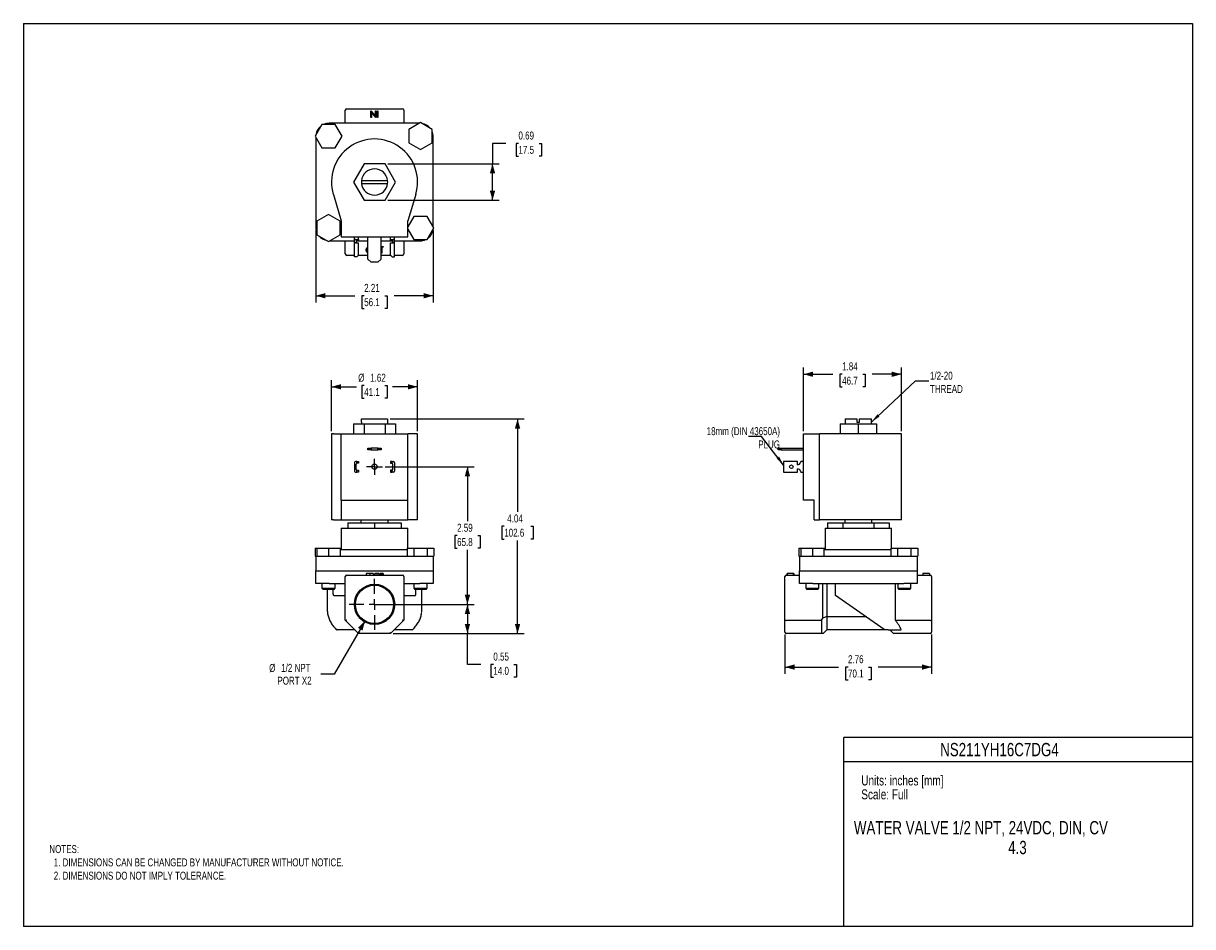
# Model space of a CAD drawing. Header units: inches. Extents: x 0 to 22, y 0 to 17.
import ezdxf
from ezdxf.enums import TextEntityAlignment as Align

# ---------------------------------------------------------------- set-up
doc = ezdxf.new("R2010")
doc.units = ezdxf.units.IN
doc.header["$MEASUREMENT"] = 0
doc.linetypes.add('SLD-Center', pattern=[0.75, 0.6, -0.05, 0.05, -0.05])
doc.linetypes.add('SLD-Solid', pattern=[0])
doc.layers.add('CENTER', color=40, linetype='SLD-Center')
doc.layers.add('SLD-DEFPOINTS', color=7, linetype='Continuous')
doc.layers.add('DIMENSIONS', color=140, linetype='SLD-Solid', lineweight=25)
doc.layers.add('TEXT', color=140, linetype='SLD-Solid', lineweight=25)
doc.styles.add('SLDTEXTSTYLE0', font='TXT', dxfattribs={"width": 0.75})
doc.dimstyles.new('SLDDIMSTYLE0', dxfattribs={"dimtxt": 0.15, "dimasz": 0.18, "dimexe": 0, "dimexo": 0.0625, "dimgap": 0.0375, "dimtad": 0, "dimtih": 1, "dimtoh": 1, "dimrnd": 1e-09, "dimzin": 12, "dimdsep": 46, "dimtxsty": 'SLDTEXTSTYLE0', "dimsah": 1, "dimcen": 0.09, "dimadec": 0, "dimazin": 3, "dimtfac": 1, "dimtofl": 0, "dimtmove": 0, "dimatfit": 3, "dimfxl": 0, "dimfrac": 2, "dimtolj": 1, "dimtzin": 12, "dimarcsym": 0})
doc.dimstyles.new('SLDDIMSTYLE1', dxfattribs={"dimtxt": 0.15, "dimasz": 0.18, "dimexe": 0, "dimexo": 0.0625, "dimgap": 0.0375, "dimtad": 0, "dimtih": 1, "dimtoh": 1, "dimrnd": 1e-09, "dimdsep": 46, "dimtxsty": 'SLDTEXTSTYLE0', "dimsah": 1, "dimcen": 0.09, "dimadec": 0, "dimazin": 2, "dimtfac": 1, "dimtofl": 0, "dimtmove": 0, "dimatfit": 3, "dimfxl": 0, "dimfrac": 2, "dimtolj": 1, "dimtzin": 12, "dimarcsym": 0})
doc.dimstyles.new('SLDDIMSTYLE2', dxfattribs={"dimtxt": 0.15, "dimasz": 0.18, "dimexe": 0, "dimexo": 0.0625, "dimgap": 0.0375, "dimtad": 0, "dimtih": 1, "dimtoh": 1, "dimrnd": 1e-09, "dimzin": 12, "dimdsep": 46, "dimtxsty": 'SLDTEXTSTYLE0', "dimsah": 1, "dimcen": 0, "dimadec": 0, "dimazin": 3, "dimtfac": 1, "dimtofl": 0, "dimtmove": 0, "dimatfit": 3, "dimfxl": 0, "dimfrac": 2, "dimtolj": 1, "dimtzin": 12, "dimarcsym": 0})
doc.dimstyles.new('SLDDIMSTYLE3', dxfattribs={"dimtxt": 0.18, "dimasz": 0.18, "dimexe": 0, "dimexo": 0.0625, "dimgap": 0, "dimtad": 0, "dimtih": 1, "dimtoh": 1, "dimdec": 0, "dimrnd": 1e-09, "dimzin": 0, "dimdsep": 46, "dimtxsty": 'Standard', "dimsah": 1, "dimcen": 0.09, "dimadec": 0, "dimazin": 0, "dimtfac": 0.18, "dimtdec": 0, "dimtofl": 0, "dimtmove": 0, "dimatfit": 3, "dimfxl": 0, "dimfrac": 2, "dimtolj": 1, "dimtzin": 0, "dimarcsym": 0})

# ---------------------------------------------------------------- blocks, each defined once
blk = doc.blocks.new('SW_NOTE_0')
at = {"layer": 'TEXT', "color": 0, "insert": (0, 0.242), "char_height": 0.1875, "attachment_point": 1, "style": 'SLDTEXTSTYLE0'}
blk.add_mtext('Scale: Full', dxfattribs=at)
blk = doc.blocks.new('SW_NOTE_0_1')
at = {"layer": 'TEXT', "color": 0, "insert": (0, 0.242), "char_height": 0.1875, "attachment_point": 1, "style": 'SLDTEXTSTYLE0'}
blk.add_mtext('Units: inches [mm]', dxfattribs=at)
blk = doc.blocks.new('Block1')
at = {"color": 140, "linetype": 'SLD-Solid', "lineweight": 18}
blk.add_line((22, 0), (22, 3.56), dxfattribs=at)
at = {"layer": 'TEXT'}
for p, q in [((22, 3.56), (15.44, 3.56)), ((15.44, 0), (15.44, 3.56)), ((15.44, 3.11), (22, 3.11)), ((22, 0), (15.44, 0))]:
    blk.add_line(p, q, dxfattribs=at)
for name, p in [('SW_NOTE_0_1', (15.766, 2.603)), ('SW_NOTE_0', (15.766, 2.341))]:
    blk.add_blockref(name, p, dxfattribs=at)
at = {"layer": 'TEXT', "color": 140, "style": 'SLDTEXTSTYLE0', "width": 0.75}
for tag, p in [('AUTOATTR1', (18.691, 3.451)), ('AUTOATTR0_0', (18.737, 1.981)), ('AUTOATTR0_1', (18.752, 1.609))]:
    blk.add_attdef(tag, text='', height=0.25, dxfattribs=at).set_placement(p, align=Align.TOP_CENTER)
blk = doc.blocks.new('_D')
at = {"layer": 'DIMENSIONS'}
for p, q in [((6.904, 9.555), (9.423, 9.555)), ((9.298, 9.555), (9.298, 7.805)), ((9.048, 7.534), (9.003, 7.534)), ((9.003, 7.534), (9.003, 7.295)), ((9.547, 7.534), (9.593, 7.534)), ((9.593, 7.534), (9.593, 7.295)), ((9.003, 7.295), (9.048, 7.295)), ((9.298, 5.515), (9.298, 7.265)), ((9.593, 7.295), (9.547, 7.295)), ((6.958, 5.515), (9.423, 5.515))]:
    blk.add_line(p, q, dxfattribs=at)
for points in [[(9.298, 9.555), (9.248, 9.375), (9.348, 9.375)], [(9.298, 5.515), (9.348, 5.695), (9.248, 5.695)]]:
    blk.add_solid(points, dxfattribs=at)
at = {"layer": 'DIMENSIONS', "char_height": 0.15, "attachment_point": 1, "style": 'SLDTEXTSTYLE0'}
for s, insert in [('4.04', (9.104, 7.757)), ('102.6', (9.048, 7.489))]:
    blk.add_mtext(s, dxfattribs=dict(at, insert=insert))
blk = doc.blocks.new('_D_1')
at = {"layer": 'DIMENSIONS'}
for p, q in [((6.807, 8.655), (8.48, 8.655)), ((8.355, 8.655), (8.355, 7.63)), ((8.161, 7.359), (8.115, 7.359)), ((8.115, 7.359), (8.115, 7.12)), ((8.549, 7.359), (8.594, 7.359)), ((8.594, 7.359), (8.594, 7.12)), ((8.115, 7.12), (8.161, 7.12)), ((8.355, 6.065), (8.355, 7.09)), ((8.594, 7.12), (8.549, 7.12)), ((6.657, 6.065), (8.48, 6.065))]:
    blk.add_line(p, q, dxfattribs=at)
for points in [[(8.355, 8.655), (8.305, 8.475), (8.405, 8.475)], [(8.355, 6.065), (8.405, 6.245), (8.305, 6.245)]]:
    blk.add_solid(points, dxfattribs=at)
at = {"layer": 'DIMENSIONS', "char_height": 0.15, "attachment_point": 1, "style": 'SLDTEXTSTYLE0'}
for s, insert in [('2.59', (8.161, 7.582)), ('65.8', (8.161, 7.314))]:
    blk.add_mtext(s, dxfattribs=dict(at, insert=insert))
blk = doc.blocks.new('_D_2')
at = {"layer": 'DIMENSIONS'}
for p, q in [((7.137, 6.065), (8.48, 6.065)), ((8.355, 6.065), (8.355, 5.515)), ((6.958, 5.515), (8.48, 5.515)), ((8.355, 4.934), (8.355, 5.515)), ((8.605, 4.934), (8.355, 4.934)), ((8.843, 4.933), (8.797, 4.933)), ((8.797, 4.933), (8.797, 4.695)), ((9.231, 4.933), (9.276, 4.933)), ((9.276, 4.933), (9.276, 4.695)), ((8.797, 4.695), (8.843, 4.695)), ((9.276, 4.695), (9.231, 4.695))]:
    blk.add_line(p, q, dxfattribs=at)
for points in [[(8.355, 6.065), (8.305, 5.885), (8.405, 5.885)], [(8.355, 5.515), (8.405, 5.695), (8.305, 5.695)]]:
    blk.add_solid(points, dxfattribs=at)
at = {"layer": 'DIMENSIONS', "char_height": 0.15, "attachment_point": 1, "style": 'SLDTEXTSTYLE0'}
for s, insert in [('0.55', (8.843, 5.157)), ('14.0', (8.843, 4.889))]:
    blk.add_mtext(s, dxfattribs=dict(at, insert=insert))
blk = doc.blocks.new('_D_3')
at = {"layer": 'DIMENSIONS'}
for p, q in [((5.797, 9.325), (5.797, 10.285)), ((5.797, 10.16), (6.27, 10.16)), ((6.413, 10.182), (6.368, 10.182)), ((6.368, 10.182), (6.368, 9.944)), ((6.801, 10.182), (6.847, 10.182)), ((6.847, 10.182), (6.847, 9.944)), ((7.417, 10.16), (6.945, 10.16)), ((7.417, 9.325), (7.417, 10.285)), ((6.368, 9.944), (6.413, 9.944)), ((6.847, 9.944), (6.801, 9.944))]:
    blk.add_line(p, q, dxfattribs=at)
for points in [[(5.797, 10.16), (5.977, 10.11), (5.977, 10.21)], [(7.417, 10.16), (7.237, 10.21), (7.237, 10.11)]]:
    blk.add_solid(points, dxfattribs=at)
at = {"layer": 'DIMENSIONS', "char_height": 0.15, "attachment_point": 1, "style": 'SLDTEXTSTYLE0'}
for s, insert in [('%%c', (6.3, 10.406)), ('1.62', (6.526, 10.406)), ('41.1', (6.413, 10.137))]:
    blk.add_mtext(s, dxfattribs=dict(at, insert=insert))
blk = doc.blocks.new('_D_4')
at = {"layer": 'DIMENSIONS'}
for p, q in [((6.428, 5.753), (5.848, 4.75)), ((5.848, 4.75), (5.598, 4.75))]:
    blk.add_line(p, q, dxfattribs=at)
blk.add_solid([(6.428, 5.753), (6.294, 5.623), (6.381, 5.573)], dxfattribs=at)
at = {"layer": 'DIMENSIONS', "char_height": 0.15, "attachment_point": 1, "style": 'SLDTEXTSTYLE0'}
for s, insert in [('%%c', (4.625, 4.943)), ('1/2 NPT', (4.851, 4.945)), ('PORT X2', (4.78, 4.704))]:
    blk.add_mtext(s, dxfattribs=dict(at, insert=insert))
blk = doc.blocks.new('SW_CENTERMARKSYMBOL_0')
at = {"layer": 'CENTER', "color": 0}
for p, q in [((0, 0.2), (0, 0.4795)), ((-0.2, 0), (-0.4795, 0)), ((0, 0), (-0.1, 0)), ((0, 0), (0, 0.1)), ((0, 0), (0, -0.1)), ((0, 0), (0.1, 0)), ((0.2, 0), (0.4795, 0)), ((0, -0.2), (0, -0.4795))]:
    blk.add_line(p, q, dxfattribs=at)
blk = doc.blocks.new('SW_CENTERMARKSYMBOL_1')
at = {"layer": 'CENTER', "color": 0}
for p, q in [((-0.1, 0), (-0.15, 0)), ((0, 0), (-0.1, 0)), ((0, 0.1), (0, 0.15)), ((0, 0), (0, 0.1)), ((0, 0), (0, -0.1)), ((0, 0), (0.1, 0)), ((0.1, 0), (0.15, 0)), ((0, -0.1), (0, -0.15))]:
    blk.add_line(p, q, dxfattribs=at)
blk = doc.blocks.new('_D_5')
at = {"layer": 'DIMENSIONS'}
for p, q in [((14.33, 5.495), (14.33, 4.76)), ((17.09, 5.495), (17.09, 4.76)), ((14.33, 4.885), (15.339, 4.885)), ((15.516, 4.884), (15.47, 4.884)), ((15.47, 4.884), (15.47, 4.646)), ((15.904, 4.884), (15.95, 4.884)), ((15.95, 4.884), (15.95, 4.646)), ((17.09, 4.885), (16.081, 4.885)), ((15.47, 4.646), (15.516, 4.646)), ((15.95, 4.646), (15.904, 4.646))]:
    blk.add_line(p, q, dxfattribs=at)
for points in [[(14.33, 4.885), (14.51, 4.835), (14.51, 4.935)], [(17.09, 4.885), (16.91, 4.935), (16.91, 4.835)]]:
    blk.add_solid(points, dxfattribs=at)
at = {"layer": 'DIMENSIONS', "char_height": 0.15, "attachment_point": 1, "style": 'SLDTEXTSTYLE0'}
for s, insert in [('2.76', (15.516, 5.108)), ('70.1', (15.516, 4.839))]:
    blk.add_mtext(s, dxfattribs=dict(at, insert=insert))
blk = doc.blocks.new('_D_6')
at = {"layer": 'DIMENSIONS'}
for p, q in [((14.68, 9.325), (14.68, 10.521)), ((14.68, 10.396), (15.229, 10.396)), ((15.406, 10.395), (15.36, 10.395)), ((15.36, 10.395), (15.36, 10.157)), ((15.794, 10.395), (15.84, 10.395)), ((15.84, 10.395), (15.84, 10.157)), ((16.52, 10.396), (15.971, 10.396)), ((16.52, 9.325), (16.52, 10.521)), ((15.36, 10.157), (15.406, 10.157)), ((15.84, 10.157), (15.794, 10.157))]:
    blk.add_line(p, q, dxfattribs=at)
for points in [[(14.68, 10.396), (14.86, 10.346), (14.86, 10.446)], [(16.52, 10.396), (16.34, 10.446), (16.34, 10.346)]]:
    blk.add_solid(points, dxfattribs=at)
at = {"layer": 'DIMENSIONS', "char_height": 0.15, "attachment_point": 1, "style": 'SLDTEXTSTYLE0'}
for s, insert in [('1.84', (15.406, 10.619)), ('46.7', (15.406, 10.35))]:
    blk.add_mtext(s, dxfattribs=dict(at, insert=insert))
blk = doc.blocks.new('_D_7')
at = {"layer": 'DIMENSIONS'}
for p, q in [((5.502, 13.109), (5.502, 11.749)), ((7.712, 13.109), (7.712, 11.749)), ((5.502, 11.874), (6.236, 11.874)), ((6.413, 11.873), (6.368, 11.873)), ((6.368, 11.873), (6.368, 11.635)), ((6.801, 11.873), (6.847, 11.873)), ((6.847, 11.873), (6.847, 11.635)), ((7.712, 11.874), (6.978, 11.874)), ((6.368, 11.635), (6.413, 11.635)), ((6.847, 11.635), (6.801, 11.635))]:
    blk.add_line(p, q, dxfattribs=at)
for points in [[(5.502, 11.874), (5.682, 11.824), (5.682, 11.924)], [(7.712, 11.874), (7.532, 11.924), (7.532, 11.824)]]:
    blk.add_solid(points, dxfattribs=at)
at = {"layer": 'DIMENSIONS', "char_height": 0.15, "attachment_point": 1, "style": 'SLDTEXTSTYLE0'}
for s, insert in [('2.21', (6.413, 12.097)), ('56.1', (6.413, 11.828))]:
    blk.add_mtext(s, dxfattribs=dict(at, insert=insert))
blk = doc.blocks.new('_D_8')
at = {"layer": 'DIMENSIONS'}
for p, q in [((9.077, 14.741), (8.827, 14.741)), ((8.827, 14.741), (8.827, 14.358)), ((9.315, 14.74), (9.269, 14.74)), ((9.269, 14.74), (9.269, 14.502)), ((9.703, 14.74), (9.749, 14.74)), ((9.749, 14.74), (9.749, 14.502)), ((6.856, 14.358), (8.952, 14.358)), ((8.827, 13.67), (8.827, 14.358)), ((9.269, 14.502), (9.315, 14.502)), ((9.749, 14.502), (9.703, 14.502)), ((6.856, 13.67), (8.952, 13.67))]:
    blk.add_line(p, q, dxfattribs=at)
for points in [[(8.827, 14.358), (8.777, 14.178), (8.877, 14.178)], [(8.827, 13.67), (8.877, 13.85), (8.777, 13.85)]]:
    blk.add_solid(points, dxfattribs=at)
at = {"layer": 'DIMENSIONS', "char_height": 0.15, "attachment_point": 1, "style": 'SLDTEXTSTYLE0'}
for s, insert in [('0.69', (9.315, 14.964)), ('17.5', (9.315, 14.695))]:
    blk.add_mtext(s, dxfattribs=dict(at, insert=insert))

msp = doc.modelspace()

# ---------------------------------------------------------------- linework, layer by layer
at = {"color": 7, "linetype": 'SLD-Solid'}
for p, q in [((0, 17), (0, 0)), ((0, 17), (22, 17)), ((22, 17), (22, 0)), ((22, 0), (0, 0))]:
    msp.add_line(p, q, dxfattribs=at)
for p, q in [((6.056, 15.119), (6.056, 15.364)), ((6.086, 15.394), (7.128, 15.394)), ((6.538, 15.229), (6.538, 15.354)), ((6.538, 15.354), (6.54, 15.354)), ((6.549, 15.229), (6.538, 15.229)), ((6.54, 15.354), (6.623, 15.256)), ((6.631, 15.229), (6.549, 15.327)), ((6.549, 15.327), (6.549, 15.229)), ((6.623, 15.354), (6.634, 15.354)), ((6.623, 15.256), (6.623, 15.354)), ((6.634, 15.229), (6.631, 15.229)), ((6.634, 15.354), (6.634, 15.229)), ((6.661, 15.354), (6.672, 15.354)), ((6.661, 15.229), (6.661, 15.354)), ((6.672, 15.229), (6.661, 15.229)), ((6.672, 15.354), (6.672, 15.229)), ((7.158, 15.364), (7.158, 15.119)), ((5.616, 15.098), (5.49, 14.879)), ((5.869, 15.098), (5.616, 15.098)), ((7.45, 15.119), (5.752, 15.119)), ((5.995, 14.879), (5.869, 15.098)), ((7.472, 15.132), (7.254, 15.005)), ((7.254, 15.005), (7.254, 14.753)), ((7.691, 15.005), (7.472, 15.132)), ((7.691, 14.753), (7.691, 15.005)), ((5.49, 14.879), (5.616, 14.66)), ((5.502, 14.857), (5.502, 13.159)), ((5.869, 14.66), (5.995, 14.879)), ((7.254, 14.753), (7.472, 14.626)), ((7.472, 14.626), (7.691, 14.753)), ((7.712, 13.171), (7.712, 14.869)), ((5.616, 14.66), (5.869, 14.66)), ((6.409, 14.358), (6.21, 14.014)), ((6.806, 14.358), (6.409, 14.358)), ((7.004, 14.014), (6.806, 14.358)), ((6.21, 14.014), (6.409, 13.67)), ((6.854, 14.039), (6.361, 14.039)), ((6.361, 13.989), (6.854, 13.989)), ((6.806, 13.67), (7.004, 14.014)), ((5.832, 13.779), (5.982, 13.284)), ((6.409, 13.67), (6.806, 13.67)), ((7.382, 13.779), (7.232, 13.284)), ((5.742, 13.402), (5.524, 13.275)), ((5.524, 13.275), (5.524, 13.023)), ((5.961, 13.275), (5.742, 13.402)), ((5.961, 13.023), (5.961, 13.275)), ((5.982, 13.284), (5.982, 12.984)), ((7.346, 13.368), (7.232, 13.171)), ((7.232, 12.984), (7.232, 13.284)), ((7.599, 13.368), (7.346, 13.368)), ((7.725, 13.149), (7.599, 13.368)), ((5.524, 13.023), (5.742, 12.896)), ((5.742, 12.896), (5.961, 13.023)), ((5.982, 12.984), (7.232, 12.984)), ((6.232, 12.928), (6.232, 12.984)), ((6.307, 12.93), (6.307, 12.984)), ((6.482, 12.564), (6.482, 12.984)), ((6.732, 12.564), (6.732, 12.984)), ((6.907, 12.93), (6.907, 12.984)), ((6.982, 12.928), (6.982, 12.984)), ((7.232, 13.127), (7.346, 12.93)), ((7.599, 12.93), (7.725, 13.149)), ((5.764, 12.909), (6.232, 12.909)), ((6.056, 12.664), (6.056, 12.909)), ((6.232, 12.87), (6.232, 12.928)), ((6.232, 12.609), (6.232, 12.87)), ((6.247, 12.87), (6.232, 12.87)), ((6.247, 12.93), (6.307, 12.93)), ((6.247, 12.87), (6.307, 12.87)), ((6.264, 12.909), (6.482, 12.909)), ((6.264, 12.907), (6.264, 12.87)), ((6.307, 12.921), (6.279, 12.921)), ((6.307, 12.93), (6.307, 12.921)), ((6.307, 12.639), (6.307, 12.87)), ((6.732, 12.909), (6.95, 12.909)), ((6.732, 12.799), (6.771, 12.799)), ((6.771, 12.786), (6.744, 12.786)), ((6.744, 12.786), (6.744, 12.674)), ((6.771, 12.799), (6.771, 12.786)), ((6.907, 12.93), (6.967, 12.93)), ((6.907, 12.921), (6.907, 12.93)), ((6.935, 12.921), (6.907, 12.921)), ((6.907, 12.639), (6.907, 12.87)), ((6.907, 12.87), (6.967, 12.87)), ((6.95, 12.87), (6.95, 12.907)), ((6.982, 12.87), (6.967, 12.87)), ((6.982, 12.87), (6.982, 12.928)), ((6.982, 12.909), (7.462, 12.909)), ((6.982, 12.609), (6.982, 12.87)), ((7.158, 12.909), (7.158, 12.664)), ((7.346, 12.93), (7.599, 12.93)), ((6.232, 12.634), (6.086, 12.634)), ((6.247, 12.609), (6.232, 12.609)), ((6.277, 12.609), (6.247, 12.609)), ((6.277, 12.609), (6.307, 12.639)), ((6.482, 12.634), (6.302, 12.634)), ((6.482, 12.564), (6.542, 12.504)), ((6.672, 12.504), (6.732, 12.564)), ((6.744, 12.674), (6.732, 12.674)), ((6.912, 12.634), (6.732, 12.634)), ((6.937, 12.609), (6.907, 12.639)), ((6.937, 12.609), (6.967, 12.609)), ((6.967, 12.609), (6.982, 12.609)), ((7.128, 12.634), (6.982, 12.634)), ((6.672, 12.504), (6.542, 12.504)), ((6.21, 9.461), (6.21, 9.275)), ((6.21, 9.461), (6.409, 9.461)), ((6.359, 9.495), (6.359, 9.461)), ((6.359, 9.495), (6.361, 9.495)), ((6.361, 9.555), (6.854, 9.555)), ((6.361, 9.495), (6.361, 9.555)), ((6.409, 9.461), (6.409, 9.275)), ((6.409, 9.461), (6.806, 9.461)), ((6.806, 9.461), (6.806, 9.275)), ((6.806, 9.461), (7.004, 9.461)), ((6.854, 9.555), (6.854, 9.495)), ((6.854, 9.495), (6.855, 9.495)), ((6.855, 9.461), (6.855, 9.495)), ((7.004, 9.461), (7.004, 9.275)), ((15.366, 9.461), (15.366, 9.275)), ((15.366, 9.461), (15.71, 9.461)), ((15.462, 9.555), (15.462, 9.461)), ((15.462, 9.555), (15.685, 9.555)), ((15.685, 9.555), (15.685, 9.495)), ((15.685, 9.495), (15.735, 9.495)), ((15.71, 9.461), (15.71, 9.275)), ((15.71, 9.461), (16.054, 9.461)), ((15.735, 9.495), (15.735, 9.555)), ((15.735, 9.555), (15.958, 9.555)), ((15.958, 9.461), (15.958, 9.555)), ((16.054, 9.461), (16.054, 9.275)), ((5.797, 9.275), (5.797, 7.655)), ((5.832, 9.275), (5.797, 9.275)), ((5.832, 9.275), (5.982, 9.275)), ((5.982, 8.025), (5.982, 9.275)), ((5.982, 9.275), (7.232, 9.275)), ((7.232, 8.025), (7.232, 9.275)), ((7.382, 9.275), (7.232, 9.275)), ((7.417, 9.275), (7.382, 9.275)), ((7.417, 7.655), (7.417, 9.275)), ((14.68, 8.025), (14.68, 9.275)), ((14.68, 9.275), (14.98, 9.275)), ((14.98, 7.655), (14.98, 9.275)), ((15.475, 9.275), (14.98, 9.275)), ((16.52, 9.275), (15.475, 9.275)), ((16.52, 7.655), (16.52, 9.275)), ((6.482, 8.973), (6.482, 9.005)), ((6.482, 9.005), (6.542, 9.005)), ((6.542, 8.973), (6.482, 8.973)), ((6.542, 9.005), (6.542, 8.973)), ((6.672, 9.005), (6.542, 9.005)), ((6.542, 8.973), (6.672, 8.973)), ((6.672, 8.973), (6.672, 9.005)), ((6.672, 9.005), (6.732, 9.005)), ((6.732, 8.973), (6.672, 8.973)), ((6.732, 9.005), (6.732, 8.973)), ((14.2, 8.973), (14.2, 9.005)), ((14.2, 9.005), (14.26, 9.005)), ((14.26, 8.973), (14.2, 8.973)), ((14.26, 9.005), (14.26, 8.973)), ((14.26, 9.005), (14.68, 9.005)), ((14.26, 8.973), (14.68, 8.973)), ((6.232, 8.738), (6.232, 8.571)), ((6.277, 8.753), (6.247, 8.753)), ((6.264, 8.603), (6.264, 8.706)), ((6.277, 8.721), (6.277, 8.753)), ((6.277, 8.753), (6.307, 8.753)), ((6.277, 8.556), (6.277, 8.588)), ((6.307, 8.721), (6.279, 8.721)), ((6.279, 8.588), (6.307, 8.588)), ((6.307, 8.753), (6.307, 8.721)), ((6.307, 8.588), (6.307, 8.556)), ((6.907, 8.753), (6.907, 8.721)), ((6.937, 8.753), (6.907, 8.753)), ((6.907, 8.721), (6.935, 8.721)), ((6.907, 8.588), (6.907, 8.556)), ((6.935, 8.588), (6.907, 8.588)), ((6.937, 8.721), (6.937, 8.753)), ((6.937, 8.753), (6.967, 8.753)), ((6.937, 8.556), (6.937, 8.588)), ((6.95, 8.603), (6.95, 8.706)), ((6.982, 8.738), (6.982, 8.571)), ((14.305, 8.753), (14.305, 8.738)), ((14.566, 8.753), (14.305, 8.753)), ((14.305, 8.738), (14.305, 8.571)), ((14.566, 8.738), (14.566, 8.753)), ((14.566, 8.693), (14.566, 8.738)), ((14.566, 8.571), (14.566, 8.616)), ((14.68, 8.753), (14.626, 8.753)), ((6.247, 8.556), (6.277, 8.556)), ((6.307, 8.556), (6.277, 8.556)), ((6.907, 8.556), (6.937, 8.556)), ((6.967, 8.556), (6.937, 8.556)), ((14.305, 8.571), (14.305, 8.556)), ((14.305, 8.556), (14.566, 8.556)), ((14.566, 8.556), (14.566, 8.571)), ((14.626, 8.556), (14.68, 8.556)), ((5.982, 8.025), (7.232, 8.025)), ((5.982, 8.025), (5.982, 7.655)), ((7.232, 7.655), (7.232, 8.025)), ((14.88, 8.025), (14.68, 8.025)), ((14.88, 7.655), (14.88, 8.025)), ((5.832, 7.655), (5.797, 7.655)), ((5.832, 7.655), (5.982, 7.655)), ((5.982, 7.655), (7.232, 7.655)), ((5.982, 7.497), (5.982, 7.097)), ((5.982, 7.497), (7.232, 7.497)), ((6.107, 7.597), (6.107, 7.497)), ((6.107, 7.597), (6.607, 7.597)), ((6.351, 7.655), (6.351, 7.597)), ((6.607, 7.597), (6.607, 7.497)), ((6.607, 7.597), (7.107, 7.597)), ((6.863, 7.597), (6.863, 7.655)), ((7.107, 7.597), (7.107, 7.497)), ((7.382, 7.655), (7.232, 7.655)), ((7.232, 7.122), (7.232, 7.497)), ((7.417, 7.655), (7.382, 7.655)), ((14.88, 7.655), (14.98, 7.655)), ((15.475, 7.655), (14.98, 7.655)), ((15.085, 7.497), (15.085, 7.097)), ((15.085, 7.497), (16.335, 7.497)), ((15.133, 7.597), (15.133, 7.497)), ((15.133, 7.597), (15.421, 7.597)), ((15.421, 7.597), (15.421, 7.497)), ((15.421, 7.597), (15.999, 7.597)), ((15.454, 7.655), (15.454, 7.597)), ((16.52, 7.655), (15.475, 7.655)), ((15.966, 7.597), (15.966, 7.655)), ((15.999, 7.597), (15.999, 7.497)), ((15.999, 7.597), (16.288, 7.597)), ((16.288, 7.597), (16.288, 7.497)), ((16.335, 7.122), (16.335, 7.497)), ((5.49, 7.122), (5.49, 6.972)), ((5.49, 7.122), (5.524, 7.122)), ((5.524, 7.122), (5.524, 6.972)), ((5.524, 7.122), (5.742, 7.122)), ((5.742, 7.122), (5.742, 6.972)), ((5.742, 7.122), (5.961, 7.122)), ((5.961, 7.122), (5.961, 6.972)), ((5.961, 7.122), (5.982, 7.122)), ((5.982, 7.097), (5.961, 7.076)), ((5.982, 7.097), (7.22, 7.097)), ((7.22, 7.122), (7.22, 6.972)), ((7.22, 7.122), (7.346, 7.122)), ((7.346, 7.122), (7.346, 6.972)), ((7.346, 7.122), (7.599, 7.122)), ((7.599, 7.122), (7.599, 6.972)), ((7.599, 7.122), (7.725, 7.122)), ((7.725, 7.122), (7.725, 6.972)), ((14.593, 7.122), (14.593, 6.972)), ((14.593, 7.122), (14.626, 7.122)), ((14.626, 7.122), (14.626, 6.972)), ((14.626, 7.122), (14.845, 7.122)), ((14.845, 7.122), (14.845, 6.972)), ((14.845, 7.122), (15.064, 7.122)), ((15.064, 7.122), (15.085, 7.122)), ((15.064, 7.122), (15.064, 6.972)), ((15.085, 7.097), (15.064, 7.076)), ((15.085, 7.097), (16.323, 7.097)), ((16.323, 7.122), (16.323, 6.972)), ((16.323, 7.122), (16.449, 7.122)), ((16.449, 7.122), (16.449, 6.972)), ((16.449, 7.122), (16.701, 7.122)), ((16.701, 7.122), (16.701, 6.972)), ((16.701, 7.122), (16.828, 7.122)), ((16.828, 7.122), (16.828, 6.972)), ((5.49, 6.972), (5.502, 6.972)), ((5.502, 6.972), (5.502, 6.696)), ((5.502, 6.972), (5.524, 6.972)), ((5.524, 6.972), (5.556, 6.972)), ((5.556, 6.972), (5.716, 6.972)), ((5.716, 6.972), (5.742, 6.972)), ((5.742, 6.972), (5.764, 6.972)), ((5.764, 6.972), (7.462, 6.972)), ((7.462, 6.972), (7.563, 6.972)), ((7.563, 6.972), (7.599, 6.972)), ((7.599, 6.972), (7.618, 6.972)), ((7.618, 6.972), (7.71, 6.972)), ((7.71, 6.972), (7.725, 6.972)), ((7.712, 6.972), (7.712, 6.696)), ((14.593, 6.972), (14.605, 6.972)), ((14.605, 6.972), (14.605, 6.696)), ((14.605, 6.972), (14.626, 6.972)), ((14.626, 6.972), (14.659, 6.972)), ((14.659, 6.972), (14.819, 6.972)), ((14.819, 6.972), (14.845, 6.972)), ((14.845, 6.972), (14.867, 6.972)), ((14.867, 6.972), (16.565, 6.972)), ((16.565, 6.972), (16.666, 6.972)), ((16.666, 6.972), (16.701, 6.972)), ((16.701, 6.972), (16.72, 6.972)), ((16.72, 6.972), (16.812, 6.972)), ((16.812, 6.972), (16.828, 6.972)), ((16.815, 6.972), (16.815, 6.696)), ((5.502, 6.46), (5.502, 6.696)), ((5.502, 6.696), (5.752, 6.696)), ((5.502, 6.696), (5.752, 6.696)), ((5.752, 6.696), (7.462, 6.696)), ((5.752, 6.696), (7.462, 6.696)), ((6.086, 6.617), (7.128, 6.617)), ((6.45, 6.647), (6.45, 6.617)), ((6.516, 6.647), (6.516, 6.617)), ((6.582, 6.647), (6.582, 6.617)), ((6.607, 6.647), (6.607, 6.617)), ((6.61, 6.647), (6.61, 6.617)), ((6.649, 6.647), (6.649, 6.617)), ((6.687, 6.647), (6.687, 6.617)), ((6.705, 6.647), (6.705, 6.617)), ((6.732, 6.647), (6.705, 6.647)), ((6.744, 6.647), (6.732, 6.647)), ((6.732, 6.647), (6.732, 6.617)), ((6.744, 6.647), (6.744, 6.617)), ((6.771, 6.647), (6.744, 6.647)), ((6.771, 6.647), (6.771, 6.617)), ((7.462, 6.696), (7.712, 6.696)), ((7.462, 6.696), (7.712, 6.696)), ((7.712, 6.696), (7.712, 6.46)), ((14.36, 6.617), (14.605, 6.617)), ((14.367, 6.647), (14.367, 6.617)), ((14.368, 6.647), (14.367, 6.647)), ((14.37, 6.647), (14.37, 6.617)), ((14.482, 6.647), (14.37, 6.647)), ((14.482, 6.647), (14.482, 6.617)), ((14.495, 6.647), (14.482, 6.647)), ((14.495, 6.647), (14.495, 6.617)), ((14.498, 6.647), (14.497, 6.647)), ((14.498, 6.647), (14.498, 6.617)), ((14.605, 6.46), (14.605, 6.696)), ((14.605, 6.696), (14.855, 6.696)), ((14.605, 6.696), (14.855, 6.696)), ((14.855, 6.696), (16.565, 6.696)), ((14.855, 6.696), (16.565, 6.696)), ((16.565, 6.696), (16.815, 6.696)), ((16.565, 6.696), (16.815, 6.696)), ((16.815, 6.696), (16.815, 6.46)), ((16.815, 6.617), (17.06, 6.617)), ((16.925, 6.647), (16.925, 6.617)), ((17.05, 6.647), (16.925, 6.647)), ((17.05, 6.647), (17.05, 6.617)), ((5.752, 6.46), (5.502, 6.46)), ((5.618, 6.46), (5.618, 6.367)), ((5.752, 6.46), (6.056, 6.46)), ((5.866, 6.367), (5.866, 6.46)), ((6.056, 5.765), (6.056, 6.587)), ((7.158, 6.587), (7.158, 5.765)), ((7.158, 6.46), (7.462, 6.46)), ((7.348, 6.46), (7.348, 6.367)), ((7.712, 6.46), (7.462, 6.46)), ((7.596, 6.367), (7.596, 6.46)), ((14.33, 5.777), (14.33, 6.587)), ((14.855, 6.46), (14.605, 6.46)), ((14.721, 6.46), (14.721, 6.367)), ((14.855, 6.46), (16.565, 6.46)), ((14.969, 6.367), (14.969, 6.46)), ((15.044, 5.803), (15.044, 6.46)), ((15.12, 6.46), (15.12, 5.835)), ((15.28, 6.257), (15.28, 6.46)), ((16.409, 5.765), (16.409, 6.46)), ((16.451, 6.46), (16.451, 6.367)), ((16.815, 6.46), (16.565, 6.46)), ((16.699, 6.367), (16.699, 6.46)), ((17.09, 6.587), (17.09, 5.777)), ((5.618, 6.367), (5.638, 6.347)), ((5.618, 6.367), (5.866, 6.367)), ((5.846, 6.347), (5.638, 6.347)), ((5.717, 6.347), (5.717, 5.966)), ((5.828, 6.257), (5.828, 6.347)), ((5.846, 6.347), (5.866, 6.367)), ((5.853, 6.23), (6.056, 6.23)), ((7.158, 6.23), (7.362, 6.23)), ((7.348, 6.367), (7.368, 6.347)), ((7.348, 6.367), (7.596, 6.367)), ((7.576, 6.347), (7.368, 6.347)), ((7.387, 6.257), (7.387, 6.347)), ((7.497, 5.966), (7.497, 6.347)), ((7.576, 6.347), (7.596, 6.367)), ((14.721, 6.367), (14.741, 6.347)), ((14.721, 6.367), (14.969, 6.367)), ((14.949, 6.347), (14.741, 6.347)), ((14.949, 6.347), (14.969, 6.367)), ((16.194, 5.59), (15.28, 6.23)), ((16.451, 6.367), (16.471, 6.347)), ((16.451, 6.367), (16.699, 6.367)), ((16.679, 6.347), (16.471, 6.347)), ((16.679, 6.347), (16.699, 6.367)), ((6.056, 5.765), (6.086, 5.777)), ((6.306, 5.515), (6.056, 5.765)), ((7.158, 5.765), (6.908, 5.515)), ((7.128, 5.777), (7.158, 5.765)), ((14.33, 5.545), (14.33, 5.777)), ((14.36, 5.765), (15.02, 5.765)), ((15.02, 5.769), (15.044, 5.803)), ((15.02, 5.769), (15.02, 5.765)), ((15.02, 5.765), (15.02, 5.515)), ((15.12, 5.835), (15.044, 5.803)), ((15.12, 5.835), (15.12, 5.585)), ((15.12, 5.835), (15.845, 5.835)), ((16.409, 5.765), (17.06, 5.765)), ((17.09, 5.777), (17.09, 5.545)), ((6.236, 5.585), (5.899, 5.585)), ((6.319, 5.545), (6.306, 5.515)), ((6.908, 5.515), (6.306, 5.515)), ((6.896, 5.545), (6.908, 5.515)), ((7.316, 5.585), (6.978, 5.585)), ((15.02, 5.515), (14.36, 5.515)), ((15.05, 5.515), (15.02, 5.515)), ((15.12, 5.585), (15.05, 5.515)), ((16.212, 5.585), (15.12, 5.585)), ((16.273, 5.585), (16.519, 5.585)), ((16.37, 5.515), (16.3, 5.585)), ((17.06, 5.515), (16.37, 5.515))]:
    msp.add_line(p, q)
for centre, radius in [((6.607, 8.655), 0.05), ((14.45, 8.655), 0.0335), ((6.607, 6.065), 0.379), ((6.607, 6.065), 0.36)]:
    msp.add_circle(centre, radius)
for centre, radius, start, end in [((6.086, 15.364), 0.03, 90, 180), ((7.128, 15.364), 0.03, 0, 90), ((5.752, 14.869), 0.25, 128.3789, 171.6211), ((5.752, 14.869), 0.25, 90, 113.7943), ((7.462, 14.869), 0.25, 38.3789, 81.6211), ((7.462, 14.869), 0.25, 0, 23.7943), ((6.607, 14.014), 0.81, 343.1245, 196.8755), ((6.607, 14.014), 0.248, 5.7856, 174.2144), ((6.607, 14.014), 0.248, 174.2144, 185.7856), ((6.607, 14.014), 0.248, 185.7856, 354.2144), ((6.607, 14.014), 0.248, 354.2144, 5.7856), ((5.752, 13.159), 0.25, 180, 203.7943), ((5.752, 13.159), 0.25, 218.3789, 261.6211), ((7.462, 13.159), 0.25, 308.3789, 351.6211), ((7.462, 13.159), 0.25, 270, 293.7943), ((6.086, 12.664), 0.03, 180, 270), ((7.128, 12.664), 0.03, 270, 0), ((6.247, 8.738), 0.015, 90, 180), ((6.279, 8.706), 0.015, 97.6623, 180), ((6.279, 8.603), 0.015, 180, 262.3377), ((6.279, 8.706), 0.015, 90, 97.6623), ((6.279, 8.603), 0.015, 262.3377, 270), ((6.935, 8.706), 0.015, 82.3377, 90), ((6.935, 8.603), 0.015, 270, 277.6623), ((6.935, 8.706), 0.015, 0, 82.3377), ((6.935, 8.603), 0.015, 277.6623, 0), ((6.967, 8.738), 0.015, 0, 90), ((14.566, 8.753), 0.06, 270, 345.5225), ((14.566, 8.556), 0.06, 14.4775, 90), ((6.247, 8.571), 0.015, 180, 270), ((6.967, 8.571), 0.015, 270, 0), ((6.086, 6.587), 0.03, 90, 180), ((7.128, 6.587), 0.03, 0, 90), ((14.36, 6.587), 0.03, 90, 180), ((17.06, 6.587), 0.03, 0, 90), ((15.71, 5.214), 0.89, 24.6361, 38.2505), ((14.36, 5.545), 0.03, 180, 270), ((17.06, 5.545), 0.03, 270, 0)]:
    msp.add_arc(centre, radius, start, end)
for centre, major_axis, ratio, start_param, end_param in [((6.607, 5.966), (0.89, 0), 0.676605, 3.134091, 3.141593), ((6.607, 5.966), (0.89, 0), 0.676605, 6.212047, 6.351587), ((14.36, 5.777), (0.03, 0), 0.414214, 3.141593, 4.712389), ((17.06, 5.777), (0.03, 0), 0.414214, 4.712389, 6.283185)]:
    msp.add_ellipse(centre, major_axis=major_axis, ratio=ratio, start_param=start_param, end_param=end_param)
for points, knots in [([(6.247, 12.93), (6.243, 12.93), (6.239, 12.93), (6.234, 12.93), (6.232, 12.929), (6.232, 12.928)], [0, 0, 0, 0, 0.5, 0.5, 1, 1, 1, 1]), ([(6.279, 12.921), (6.277, 12.921), (6.275, 12.92), (6.271, 12.919), (6.269, 12.918), (6.265, 12.914), (6.264, 12.911), (6.264, 12.907)], [0, 0, 0, 0, 0.25, 0.25, 0.5, 0.5, 1, 1, 1, 1]), ([(6.45, 12.736), (6.451, 12.745), (6.454, 12.764), (6.468, 12.784), (6.479, 12.79), (6.482, 12.792)], [0, 0, 0, 0, 0.423817, 0.847429, 1, 1, 1, 1]), ([(6.482, 12.776), (6.479, 12.775), (6.471, 12.769), (6.463, 12.754), (6.462, 12.742), (6.461, 12.736)], [0, 0, 0, 0, 0.220908, 0.610375, 1, 1, 1, 1]), ([(6.95, 12.907), (6.95, 12.911), (6.949, 12.914), (6.946, 12.918), (6.944, 12.919), (6.94, 12.92), (6.938, 12.921), (6.935, 12.921)], [0, 0, 0, 0, 0.5, 0.5, 0.75, 0.75, 1, 1, 1, 1]), ([(6.982, 12.928), (6.982, 12.929), (6.981, 12.93), (6.975, 12.93), (6.971, 12.93), (6.967, 12.93)], [0, 0, 0, 0, 0.5, 0.5, 1, 1, 1, 1]), ([(6.482, 12.68), (6.481, 12.68), (6.475, 12.683), (6.464, 12.695), (6.452, 12.713), (6.451, 12.728), (6.45, 12.736)], [0, 0, 0, 0, 0.042966, 0.328452, 0.664164, 1, 1, 1, 1]), ([(6.461, 12.736), (6.462, 12.728), (6.465, 12.713), (6.475, 12.699), (6.482, 12.695), (6.482, 12.695)], [0, 0, 0, 0, 0.489078, 0.978584, 1, 1, 1, 1]), ([(14.624, 8.738), (14.625, 8.742), (14.626, 8.746), (14.626, 8.752), (14.626, 8.753), (14.626, 8.753)], [0, 0, 0, 0, 0.5, 0.5, 1, 1, 1, 1]), ([(14.626, 8.556), (14.626, 8.556), (14.626, 8.558), (14.626, 8.563), (14.625, 8.567), (14.624, 8.571)], [0, 0, 0, 0, 0.5, 0.5, 1, 1, 1, 1]), ([(6.516, 6.647), (6.514, 6.647), (6.509, 6.647), (6.503, 6.647), (6.497, 6.647), (6.491, 6.647), (6.485, 6.647), (6.479, 6.647), (6.474, 6.647), (6.469, 6.647), (6.465, 6.647), (6.461, 6.647), (6.458, 6.647), (6.455, 6.647), (6.453, 6.647), (6.451, 6.647), (6.45, 6.647), (6.45, 6.647), (6.45, 6.647)], [0, 0, 0, 0, 0.065819, 0.129747, 0.192072, 0.253459, 0.31457, 0.37628, 0.439026, 0.503267, 0.567493, 0.629705, 0.691, 0.751452, 0.812004, 0.87315, 0.935635, 1, 1, 1, 1]), ([(6.582, 6.647), (6.582, 6.647), (6.581, 6.647), (6.581, 6.647), (6.579, 6.647), (6.577, 6.647), (6.574, 6.647), (6.571, 6.647), (6.567, 6.647), (6.563, 6.647), (6.558, 6.647), (6.553, 6.647), (6.547, 6.647), (6.541, 6.647), (6.536, 6.647), (6.529, 6.647), (6.523, 6.647), (6.518, 6.647), (6.516, 6.647)], [0, 0, 0, 0, 0.065227, 0.128569, 0.19032, 0.251378, 0.312388, 0.373789, 0.436431, 0.500567, 0.564687, 0.627136, 0.688455, 0.749246, 0.810155, 0.871671, 0.934773, 1, 1, 1, 1]), ([(6.649, 6.647), (6.647, 6.647), (6.645, 6.647), (6.642, 6.647), (6.638, 6.647), (6.635, 6.647), (6.632, 6.647), (6.629, 6.647), (6.626, 6.647), (6.623, 6.647), (6.621, 6.647), (6.619, 6.647), (6.617, 6.647), (6.615, 6.647), (6.613, 6.647), (6.612, 6.647), (6.61, 6.647), (6.61, 6.647), (6.61, 6.647)], [0, 0, 0, 0, 0.0711745, 0.1396441, 0.2063172, 0.2713732, 0.3354181, 0.3980763, 0.4606079, 0.5229695, 0.5847157, 0.6448949, 0.7042906, 0.7629982, 0.8210874, 0.8801039, 0.9393885, 1, 1, 1, 1]), ([(6.687, 6.647), (6.687, 6.647), (6.687, 6.647), (6.687, 6.647), (6.687, 6.647), (6.687, 6.647), (6.686, 6.647), (6.686, 6.647), (6.685, 6.647), (6.684, 6.647), (6.683, 6.647), (6.682, 6.647), (6.681, 6.647), (6.68, 6.647), (6.678, 6.647), (6.676, 6.647), (6.674, 6.647), (6.672, 6.647), (6.669, 6.647), (6.667, 6.647), (6.664, 6.647), (6.661, 6.647), (6.658, 6.647), (6.655, 6.647), (6.652, 6.647), (6.65, 6.647), (6.649, 6.647)], [0, 0, 0, 0, 0.054858, 0.1070588, 0.1569784, 0.2039923, 0.2484915, 0.2904833, 0.330489, 0.3678859, 0.4038581, 0.4400093, 0.476295, 0.5127923, 0.5504848, 0.5883811, 0.6276453, 0.6679795, 0.7084328, 0.7486023, 0.7890878, 0.8294612, 0.870371, 0.9122142, 0.9555466, 1, 1, 1, 1]), ([(5.828, 6.257), (5.828, 6.25), (5.83, 6.243), (5.837, 6.236), (5.84, 6.234), (5.846, 6.231), (5.849, 6.23), (5.853, 6.23)], [0, 0, 0, 0, 0.5, 0.5, 0.75, 0.75, 1, 1, 1, 1]), ([(7.362, 6.23), (7.365, 6.23), (7.369, 6.231), (7.375, 6.234), (7.378, 6.236), (7.382, 6.241), (7.384, 6.244), (7.386, 6.25), (7.387, 6.253), (7.387, 6.257)], [0, 0, 0, 0, 0.25, 0.25, 0.5, 0.5, 0.75, 0.75, 1, 1, 1, 1]), ([(15.28, 6.23), (15.28, 6.23), (15.28, 6.231), (15.28, 6.234), (15.28, 6.236), (15.28, 6.241), (15.28, 6.244), (15.28, 6.25), (15.28, 6.253), (15.28, 6.257)], [0, 0, 0, 0, 0.25, 0.25, 0.5, 0.5, 0.75, 0.75, 1, 1, 1, 1]), ([(5.718, 5.971), (5.717, 5.968), (5.717, 5.953), (5.719, 5.925), (5.724, 5.886), (5.732, 5.847), (5.744, 5.81), (5.759, 5.772), (5.777, 5.736), (5.799, 5.7), (5.823, 5.666), (5.85, 5.633), (5.874, 5.606), (5.891, 5.59), (5.897, 5.585)], [0, 0, 0, 0, 0.017862, 0.11316, 0.208334, 0.303284, 0.397917, 0.492128, 0.585796, 0.678789, 0.77097, 0.862201, 0.952354, 1, 1, 1, 1]), ([(7.318, 5.585), (7.324, 5.591), (7.342, 5.608), (7.368, 5.636), (7.394, 5.669), (7.418, 5.704), (7.439, 5.739), (7.457, 5.776), (7.472, 5.813), (7.483, 5.851), (7.491, 5.887), (7.494, 5.91), (7.495, 5.92)], [0, 0, 0, 0, 0.065279, 0.16769, 0.271452, 0.376426, 0.482457, 0.589373, 0.696994, 0.805145, 0.913662, 1, 1, 1, 1]), ([(5.899, 5.585), (5.898, 5.585), (5.896, 5.585), (5.897, 5.585), (5.897, 5.585)], [0, 0, 0, 0, 0.834235, 1, 1, 1, 1]), ([(5.899, 5.585), (5.9, 5.585), (5.902, 5.585), (5.905, 5.587), (5.907, 5.588), (5.909, 5.59)], [0, 0, 0, 0, 0.5, 0.5, 1, 1, 1, 1]), ([(7.316, 5.585), (7.314, 5.585), (7.313, 5.585), (7.309, 5.587), (7.308, 5.588), (7.306, 5.59)], [0, 0, 0, 0, 0.5, 0.5, 1, 1, 1, 1]), ([(16.212, 5.585), (16.208, 5.585), (16.205, 5.585), (16.2, 5.587), (16.197, 5.588), (16.194, 5.59)], [0, 0, 0, 0, 0.5, 0.5, 1, 1, 1, 1]), ([(16.273, 5.585), (16.265, 5.585), (16.255, 5.585), (16.239, 5.585), (16.234, 5.585), (16.226, 5.585), (16.223, 5.585), (16.217, 5.585), (16.214, 5.585), (16.212, 5.585)], [0, 0, 0, 0, 0.5, 0.5, 0.75, 0.75, 0.875, 0.875, 1, 1, 1, 1])]:
    msp.add_open_spline(points, degree=3, knots=knots)

# ---------------------------------------------------------------- block references
at = {"layer": 'CENTER'}
for name, p in [('SW_CENTERMARKSYMBOL_1', (6.607, 8.655)), ('SW_CENTERMARKSYMBOL_0', (6.607, 6.065))]:
    msp.add_blockref(name, p, dxfattribs=at)
at = {"layer": 'SLD-DEFPOINTS'}
ref = msp.add_blockref('Block1', (0, 0), dxfattribs=at)
ref.add_attrib('AUTOATTR0_0', 'WATER VALVE 1/2 NPT, 24VDC, DIN, CV ', dxfattribs={"layer": 'TEXT', "height": 0.25, "style": 'SLDTEXTSTYLE0', "width": 0.75}).set_placement((15.627, 1.662), align=Align.BOTTOM_LEFT)
ref.add_attrib('AUTOATTR0_1', '4.3', dxfattribs={"layer": 'TEXT', "height": 0.25, "style": 'SLDTEXTSTYLE0', "width": 0.75}).set_placement((18.53, 1.289), align=Align.BOTTOM_LEFT)
ref.add_attrib('AUTOATTR1', 'NS211YH16C7DG4', dxfattribs={"layer": 'TEXT', "height": 0.25, "style": 'SLDTEXTSTYLE0', "width": 0.75}).set_placement((17.25, 3.132), align=Align.BOTTOM_LEFT)

# ---------------------------------------------------------------- texts
at = {"layer": 'TEXT', "char_height": 0.15, "style": 'SLDTEXTSTYLE0'}
for s, insert, attachment_point in [('1/2-20^JTHREAD', (17.058, 10.444), 1), ('18mm (DIN 43650A)^JPLUG', (14.237, 9.4), 3), ('NOTES:^J  1. DIMENSIONS CAN BE CHANGED BY MANUFACTURER WITHOUT NOTICE.^J  2. DIMENSIONS DO NOT IMPLY TOLERANCE.', (0.488, 1.534), 1)]:
    msp.add_mtext(s, dxfattribs=dict(at, insert=insert, attachment_point=attachment_point))

# ---------------------------------------------------------------- dimensions: what is measured, and where the dimension line sits
at = {"layer": 'DIMENSIONS'}
for base, p1, p2, angle, dimstyle, picture, middle in [((8.827, 14.358), (6.806, 13.67), (6.806, 14.358), 90, 'SLDDIMSTYLE1', '_D_8', (8.827, 14.741)), ((9.298, 9.555), (6.908, 5.515), (6.854, 9.555), 90, 'SLDDIMSTYLE0', '_D', (9.298, 7.535)), ((8.355, 6.065), (6.757, 8.655), (6.607, 6.065), 90, 'SLDDIMSTYLE0', '_D_1', (8.355, 7.36)), ((8.355, 5.515), (7.087, 6.065), (6.908, 5.515), 90, 'SLDDIMSTYLE1', '_D_2', (8.355, 4.934)), ((17.09, 4.885), (14.33, 5.545), (17.09, 5.545), 0, 'SLDDIMSTYLE0', '_D_5', (15.71, 4.885))]:
    dim = msp.add_linear_dim(base=base, p1=p1, p2=p2, angle=angle, dimstyle=dimstyle, dxfattribs=at)
    dim.commit()
    dim.dimension.update_dxf_attribs({"geometry": picture, "text_midpoint": middle, "dimtype": 160})
for base, p1, p2, picture, middle in [((7.712, 11.874), (5.502, 13.159), (7.712, 13.159), '_D_7', (6.607, 11.874)), ((16.52, 10.396), (14.68, 9.275), (16.52, 9.275), '_D_6', (15.6, 10.396))]:
    dim = msp.add_linear_dim(base=base, p1=p1, p2=p2, dimstyle='SLDDIMSTYLE0', dxfattribs=at)
    dim.commit()
    dim.dimension.update_dxf_attribs({"geometry": picture, "text_midpoint": middle, "dimtype": 160})
dim = msp.add_linear_dim(base=(7.417, 10.16), p1=(5.797, 9.275), p2=(7.417, 9.275), text='%%c<>', dimstyle='SLDDIMSTYLE0', dxfattribs=at)
dim.commit()
dim.dimension.update_dxf_attribs({"geometry": '_D_3', "text_midpoint": (6.607, 10.16), "dimtype": 160})
dim = msp.add_diameter_dim_2p(p1=(6.787, 6.376), p2=(6.428, 5.753), text='%%c1/2 NPT\\PPORT X2', dimstyle='SLDDIMSTYLE2', override={"dimpost": '<>'}, dxfattribs=at)
dim.commit()
dim.dimension.update_dxf_attribs({"geometry": '_D_4', "text_midpoint": (5.096, 4.75), "dimtype": 163})

# ---------------------------------------------------------------- leaders
at = {"layer": 'TEXT'}
for points in [[(15.958, 9.497), (16.784, 10.272), (17.034, 10.272)], [(14.305, 8.685), (13.891, 9.227), (13.641, 9.227)]]:
    msp.add_leader(points, dimstyle='SLDDIMSTYLE3', dxfattribs=at)

doc.saveas('drawing.dxf')
